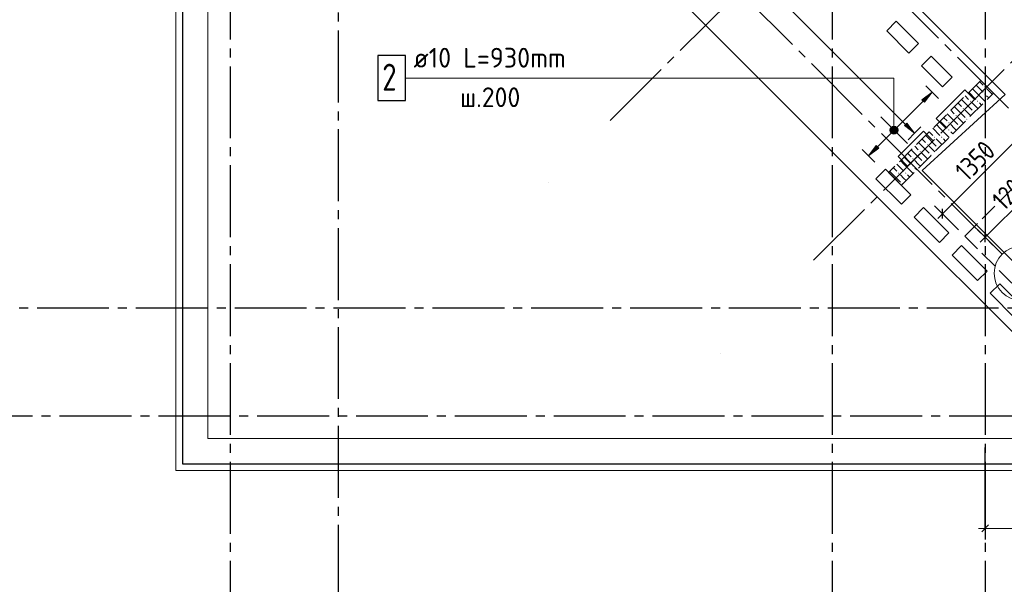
# Model space of a CAD drawing. Header units: millimetres. Extents: x 0 to 43617, y 0 to 59400.
# Tile 3 of 30: x 5581 to 16538, y 8758 to 15040. Entities that reach past the tile are written whole.
import ezdxf

# ---------------------------------------------------------------- set-up
doc = ezdxf.new("R2010")
doc.units = ezdxf.units.MM
doc.linetypes.add('______2', pattern=[270, 200, -70])
doc.linetypes.add('______5', pattern=[1100, 800, -100, 100, -100])
for name, color, linetype, lineweight in [('Standard', 7, 'Continuous', 25), ('ЖБ Пилон', 180, 'Continuous', 25), ('Обрамление П-обр. равн.', 7, 'Continuous', 25), ('Оси', 40, '______5', 18), ('Позиционная метка линия выноска', 7, 'Continuous', 13), ('Позиционная метка номер позиции', 7, 'Continuous', 13), ('Примечания', 7, 'Continuous', 25)]:
    doc.layers.add(name, color=color, linetype=linetype, lineweight=lineweight)
doc.layers.add('ЖБ Перекрытие верхний уровень', color=7, linetype='Continuous', lineweight=25, true_color=0xe0e0ff)
doc.styles.add('GOST 2.304-81', font='txt')
doc.styles.add('ISOCPEUR', font='txt')

msp = doc.modelspace()

# ---------------------------------------------------------------- hatches: boundary and pattern name
at = {"layer": 'ЖБ Пилон', "linetype": 'Continuous', "lineweight": 18, "transparency": 33554687}
for points in [[(16314, 14293), (16321, 14300), (16327, 14293), (16321, 14287)], [(16154, 14133), (16161, 14140), (16167, 14133), (16161, 14127)], [(16234, 14133), (16241, 14140), (16247, 14133), (16241, 14127)], [(16314, 14213), (16321, 14220), (16327, 14213), (16321, 14207)], [(16074, 14053), (16081, 14060), (16087, 14053), (16081, 14047)], [(15994, 13973), (16001, 13980), (16007, 13973), (16001, 13967)], [(16114, 13933), (16121, 13940), (16127, 13933), (16121, 13927)], [(16194, 14013), (16201, 14020), (16207, 14013), (16201, 14007)], [(15914, 13893), (15921, 13900), (15927, 13893), (15921, 13887)], [(15914, 13813), (15921, 13820), (15927, 13813), (15921, 13807)], [(16034, 13853), (16041, 13860), (16047, 13853), (16041, 13847)], [(15754, 13733), (15761, 13740), (15767, 13733), (15761, 13727)], [(15834, 13733), (15841, 13740), (15847, 13733), (15841, 13727)], [(15674, 13653), (15681, 13660), (15687, 13653), (15681, 13647)], [(15794, 13613), (15801, 13620), (15807, 13613), (15801, 13607)], [(15514, 13493), (15521, 13500), (15527, 13493), (15521, 13487)], [(15594, 13573), (15601, 13580), (15607, 13573), (15601, 13567)], [(15714, 13533), (15721, 13540), (15727, 13533), (15721, 13527)], [(15514, 13413), (15521, 13420), (15527, 13413), (15521, 13407)], [(15634, 13453), (15641, 13460), (15647, 13453), (15641, 13447)], [(15354, 13333), (15361, 13340), (15367, 13333), (15361, 13327)], [(15434, 13333), (15441, 13340), (15447, 13333), (15441, 13327)], [(15394, 13213), (15401, 13220), (15407, 13213), (15401, 13207)]]:
    msp.add_hatch(color=7, dxfattribs=at).paths.add_polyline_path(points, flags=16)
at = {"layer": 'Обрамление П-обр. равн.', "linetype": 'Continuous', "lineweight": 13, "transparency": 33554687}
for points in [[(15650, 14121), (15735, 14234), (15621, 14149)], [(15267, 13821), (15342, 13778), (15279, 13841)], [(15267, 13798), (15322, 13766), (15267, 13821)], [(15267, 13821), (15322, 13766), (15342, 13778)], [(15279, 13841), (15354, 13798), (15299, 13853)], [(15279, 13841), (15342, 13778), (15354, 13798)], [(15299, 13853), (15354, 13798), (15354, 13821)], [(15299, 13853), (15354, 13821), (15322, 13853)], [(15322, 13853), (15354, 13821), (15342, 13841)], [(15426, 13861), (15539, 13776), (15454, 13889)], [(15299, 13766), (15267, 13798), (15279, 13778)], [(15267, 13798), (15299, 13766), (15322, 13766)]]:
    msp.add_hatch(color=7, dxfattribs=at).paths.add_polyline_path(points)
msp.add_hatch(color=7, dxfattribs=at).paths.add_polyline_path([(15141, 13612), (15028, 13527), (15112, 13640)], flags=16)
at = {"layer": 'Позиционная метка номер позиции', "linetype": 'Continuous', "lineweight": 13, "transparency": 33554687}
for points in [[(15265, 13810), (15355, 13810), (15349, 13832)], [(15265, 13810), (15349, 13832), (15272, 13832)], [(15272, 13787), (15355, 13810), (15265, 13810)], [(15272, 13832), (15349, 13832), (15333, 13848)], [(15272, 13832), (15333, 13848), (15288, 13848)], [(15272, 13787), (15349, 13787), (15355, 13810)], [(15288, 13848), (15333, 13848), (15310, 13855)], [(15288, 13771), (15349, 13787), (15272, 13787)], [(15288, 13771), (15333, 13771), (15349, 13787)], [(15333, 13771), (15288, 13771), (15310, 13765)]]:
    msp.add_hatch(color=7, dxfattribs=at).paths.add_polyline_path(points)

# ---------------------------------------------------------------- linework, layer by layer
at = {"layer": 'Standard', "color": 7, "linetype": 'Continuous', "lineweight": 13, "transparency": 33554687}
for p, q in [((15850, 12881), (16805, 13835)), ((16324, 12619), (17173, 13468)), ((15850, 12881), (15797, 12828)), ((16324, 12619), (16271, 12566)), ((16324, 9380), (16249, 9380)), ((16324, 9380), (18210, 9380))]:
    msp.add_line(p, q, dxfattribs=at)
at = {"layer": 'Standard', "color": 251, "linetype": 'Continuous', "lineweight": -3, "true_color": 0x656565, "transparency": 33554687}
for p, q in [((15850, 12881), (15762, 12969)), ((15850, 12881), (15939, 12792)), ((15850, 12881), (16028, 12703)), ((16324, 12619), (16236, 12707)), ((16324, 12619), (16412, 12531)), ((16324, 12619), (16443, 12501)), ((16324, 9380), (16324, 10280)), ((16324, 9380), (16324, 9505)), ((16324, 9380), (16324, 9255))]:
    msp.add_line(p, q, dxfattribs=at)
at = {"layer": 'Standard', "color": 7, "linetype": 'Continuous', "lineweight": 25, "transparency": 33554687}
for p, q in [((15850, 12828), (15850, 12934)), ((16324, 12566), (16324, 12672)), ((16286, 9343), (16361, 9418))]:
    msp.add_line(p, q, dxfattribs=at)
at = {"layer": 'Standard', "color": 254, "linetype": 'Continuous', "lineweight": 18, "true_color": 0xc4c4ff, "transparency": 33554687}
msp.add_lwpolyline([(7319, 10025), (33145, 10025), (33145, 57291), (7319, 57291), (7319, 10025)], dxfattribs=at)
at = {"layer": 'Standard', "color": 7, "linetype": 'Continuous', "lineweight": 25, "transparency": 33554687}
msp.add_lwpolyline([(7394, 10100), (33074, 10100), (33074, 57220), (7394, 57220), (7394, 10100)], dxfattribs=at)
at = {"layer": 'Standard', "color": 7, "linetype": 'Continuous', "lineweight": 13, "transparency": 33554687}
msp.add_lwpolyline([(7674, 10380), (33074, 10380), (33074, 57220), (7674, 57220), (7674, 10380)], dxfattribs=at)
at = {"layer": 'ЖБ Перекрытие верхний уровень', "color": 7, "linetype": 'Continuous', "lineweight": 18, "transparency": 33554687}
for p, q in [((10527, 17667), (15264, 12929)), ((15229, 14916), (15335, 15022)), ((15335, 15022), (15583, 14775)), ((15477, 14669), (15229, 14916)), ((15583, 14775), (15477, 14669)), ((15618, 14527), (15724, 14633)), ((15724, 14633), (15957, 14400)), ((15851, 14294), (15618, 14527)), ((15957, 14400), (15851, 14294)), ((15781, 13940), (16099, 14259)), ((16099, 14259), (16205, 14152)), ((16205, 14152), (15887, 13834)), ((15887, 13834), (15781, 13940)), ((15356, 13516), (15639, 13799)), ((15639, 13799), (15745, 13693)), ((15745, 13693), (15462, 13410)), ((15462, 13410), (15356, 13516)), ((15109, 13269), (15215, 13375)), ((15215, 13375), (15498, 13092)), ((15392, 12986), (15109, 13269)), ((15498, 13092), (15392, 12986)), ((15533, 12844), (15639, 12950)), ((15639, 12950), (15922, 12668)), ((15264, 12929), (18094, 10100)), ((15816, 12561), (15533, 12844)), ((15922, 12668), (15816, 12561)), ((15957, 12420), (16063, 12526)), ((16063, 12526), (16346, 12243)), ((16240, 12137), (15957, 12420)), ((16346, 12243), (16240, 12137)), ((16382, 11996), (16488, 12102)), ((16488, 12102), (16771, 11819)), ((16664, 11713), (16382, 11996))]:
    msp.add_line(p, q, dxfattribs=at)
at = {"layer": 'ЖБ Пилон', "color": 253, "linetype": '______2', "lineweight": 13, "true_color": 0xa0a0a0, "transparency": 33554687}
for p, q in [((16276, 14365), (15250, 13339)), ((16417, 14223), (16276, 14365)), ((15392, 13198), (16417, 14223)), ((15250, 13339), (15392, 13198))]:
    msp.add_line(p, q, dxfattribs=at)
at = {"layer": 'ЖБ Пилон', "color": 9, "linetype": 'Continuous', "lineweight": 18, "true_color": 0xc7c7c7, "transparency": 33554687}
for p, q in [((16183, 14272), (16221, 14233)), ((16223, 14312), (16301, 14233)), ((16263, 14352), (16301, 14313)), ((16381, 14233), (16341, 14273)), ((16063, 14152), (16181, 14033)), ((16103, 14192), (16141, 14153)), ((16143, 14232), (16221, 14153)), ((16221, 14233), (16324, 14130)), ((16341, 14193), (16364, 14170)), ((16404, 14210), (16381, 14233)), ((15943, 14032), (15981, 13993)), ((15983, 14072), (16101, 13953)), ((16023, 14112), (16061, 14073)), ((16164, 13970), (16101, 14033)), ((16221, 14073), (16181, 14113)), ((16244, 14050), (16221, 14073)), ((16261, 14113), (16284, 14090)), ((15863, 13952), (15901, 13913)), ((15903, 13992), (16021, 13873)), ((16084, 13890), (16021, 13953)), ((15743, 13832), (15821, 13753)), ((15783, 13872), (15821, 13833)), ((15821, 13833), (15924, 13730)), ((15823, 13912), (15901, 13833)), ((15981, 13833), (15941, 13873)), ((16004, 13810), (15981, 13833)), ((15623, 13712), (15661, 13673)), ((15663, 13752), (15781, 13633)), ((15703, 13792), (15741, 13753)), ((15821, 13673), (15781, 13713)), ((15861, 13713), (15884, 13690)), ((15941, 13793), (15964, 13770)), ((15503, 13592), (15621, 13473)), ((15543, 13632), (15581, 13593)), ((15583, 13672), (15701, 13553)), ((15764, 13570), (15701, 13633)), ((15844, 13650), (15821, 13673)), ((15423, 13512), (15501, 13433)), ((15463, 13552), (15501, 13513)), ((15684, 13490), (15621, 13553)), ((15303, 13392), (15341, 13353)), ((15343, 13432), (15421, 13353)), ((15383, 13472), (15421, 13433)), ((15421, 13433), (15524, 13330)), ((15581, 13433), (15541, 13473)), ((15541, 13393), (15564, 13370)), ((15604, 13410), (15581, 13433)), ((15263, 13352), (15381, 13233)), ((15421, 13273), (15381, 13313)), ((15444, 13250), (15421, 13273)), ((15461, 13313), (15484, 13290))]:
    msp.add_line(p, q, dxfattribs=at)
at = {"layer": 'Обрамление П-обр. равн.', "color": 251, "linetype": 'Continuous', "lineweight": 13, "true_color": 0x494949, "transparency": 33554687}
for p, q in [((11742, 17573), (15440, 13875)), ((15735, 14234), (15664, 14304)), ((15735, 14234), (15621, 14149)), ((15621, 14149), (15650, 14121)), ((15650, 14121), (15735, 14234)), ((15735, 14234), (15805, 14163)), ((15735, 14234), (15735, 14234)), ((15332, 13831), (15636, 14135)), ((15279, 13841), (15279, 13841)), ((15454, 13889), (15426, 13861)), ((15426, 13861), (15539, 13776)), ((15539, 13776), (15454, 13889)), ((15539, 13776), (15610, 13846)), ((15127, 13626), (15289, 13788)), ((15342, 13778), (15342, 13778)), ((15539, 13776), (15468, 13705)), ((15539, 13776), (15539, 13776)), ((15028, 13527), (14957, 13597)), ((15028, 13527), (15112, 13640)), ((15141, 13612), (15028, 13527)), ((15112, 13640), (15141, 13612)), ((15028, 13527), (15098, 13456)), ((15028, 13527), (15028, 13527))]:
    msp.add_line(p, q, dxfattribs=at)
at = {"layer": 'Обрамление П-обр. равн.', "color": 7, "linetype": 'Continuous', "lineweight": 13, "transparency": 33554687}
msp.add_line((9943, 14390), (11875, 14390), dxfattribs=at)
at = {"layer": 'Обрамление П-обр. равн.', "color": 7, "linetype": 'Continuous', "lineweight": 25, "transparency": 33554687}
msp.add_line((15459, 13661), (15162, 13958), dxfattribs=at)
msp.add_lwpolyline([(9565, 14140), (9875, 14140), (9875, 14640), (9565, 14640), (9565, 14140)], dxfattribs=at)
at = {"layer": 'Обрамление П-обр. равн.', "color": 251, "linetype": 'Continuous', "lineweight": 13, "true_color": 0x494949, "transparency": 33554687}
msp.add_circle((15310, 13810), 45, dxfattribs=at)
at = {"layer": 'Оси', "color": 8, "linetype": '______5', "lineweight": -3, "transparency": 33554687}
for p, q in [((9124, 57820), (9124, 7100)), ((7924, 57420), (7924, 7100)), ((14624, 57420), (14624, 7100)), ((16324, 57420), (16324, 7100)), ((12153, 13919), (31163, 32929)), ((14416, 12363), (33072, 31020)), ((16513, 12430), (7200, 21743)), ((17362, 13278), (10923, 19717)), ((11467, 13233), (11467, 13233)), ((11467, 13233), (11467, 13233)), ((34074, 11830), (4600, 11830)), ((13376, 11324), (13376, 11324)), ((13376, 11324), (13376, 11324)), ((33224, 10630), (4600, 10630))]:
    msp.add_line(p, q, dxfattribs=at)
at = {"layer": 'Оси', "color": 7, "linetype": 'Continuous', "lineweight": 13, "transparency": 33554687}
msp.add_circle((16725, 12218), 300, dxfattribs=at)
at = {"layer": 'Позиционная метка линия выноска', "color": 251, "linetype": 'Continuous', "lineweight": 13, "true_color": 0x494949, "transparency": 33554687}
msp.add_lwpolyline([(7975, 21025), (10508, 18479), (11391, 19362), (16546, 14207), (15623, 13362), (18326, 10660), (19834, 10660), (19834, 11910), (26554, 11910), (26554, 10660), (29494, 10660), (29494, 11910), (33024, 11910)], dxfattribs=at)
at = {"layer": 'Позиционная метка номер позиции', "color": 7, "linetype": 'Continuous', "lineweight": 13, "transparency": 33554687}
for p, q in [((15265, 13810), (15265, 13810)), ((15310, 13855), (15310, 13855)), ((15355, 13810), (15355, 13810)), ((15310, 13765), (15310, 13765))]:
    msp.add_line(p, q, dxfattribs=at)
msp.add_lwpolyline([(15310, 13810), (15310, 14390), (9875, 14390)], dxfattribs=at)
msp.add_circle((15310, 13810), 45, dxfattribs=at)
at = {"layer": 'Примечания', "color": 7, "linetype": '______2', "lineweight": 18, "transparency": 33554687}
for p, q in [((16099, 12632), (17372, 13905)), ((18149, 10582), (16099, 12632))]:
    msp.add_line(p, q, dxfattribs=at)

# ---------------------------------------------------------------- texts
at = {"layer": 'Standard', "color": 7, "linetype": 'Continuous', "lineweight": 25, "transparency": 33554687, "char_height": 220, "attachment_point": 7, "rotation": 45, "style": 'GOST 2.304-81'}
for s, insert, width in [('1350', (16126, 13228), 594.59), ('1200', (16536, 12902), 625.74)]:
    msp.add_mtext(s, dxfattribs=dict(at, insert=insert, width=width))
at = {"layer": 'Обрамление П-обр. равн.', "color": 7, "linetype": 'Continuous', "lineweight": 13, "transparency": 33554687, "attachment_point": 7, "style": 'ISOCPEUR'}
for s, insert, char_height, width in [('\\W0.96;ø10 L=930mm ', (9963, 14507), 220, 1996.29), ('\\W0.78;2', (9615, 14250), 300, 326.41), ('\\W0.95;ш.200 ', (10480, 14067), 220, 962.14)]:
    msp.add_mtext(s, dxfattribs=dict(at, insert=insert, char_height=char_height, width=width))

doc.saveas('drawing.dxf')
